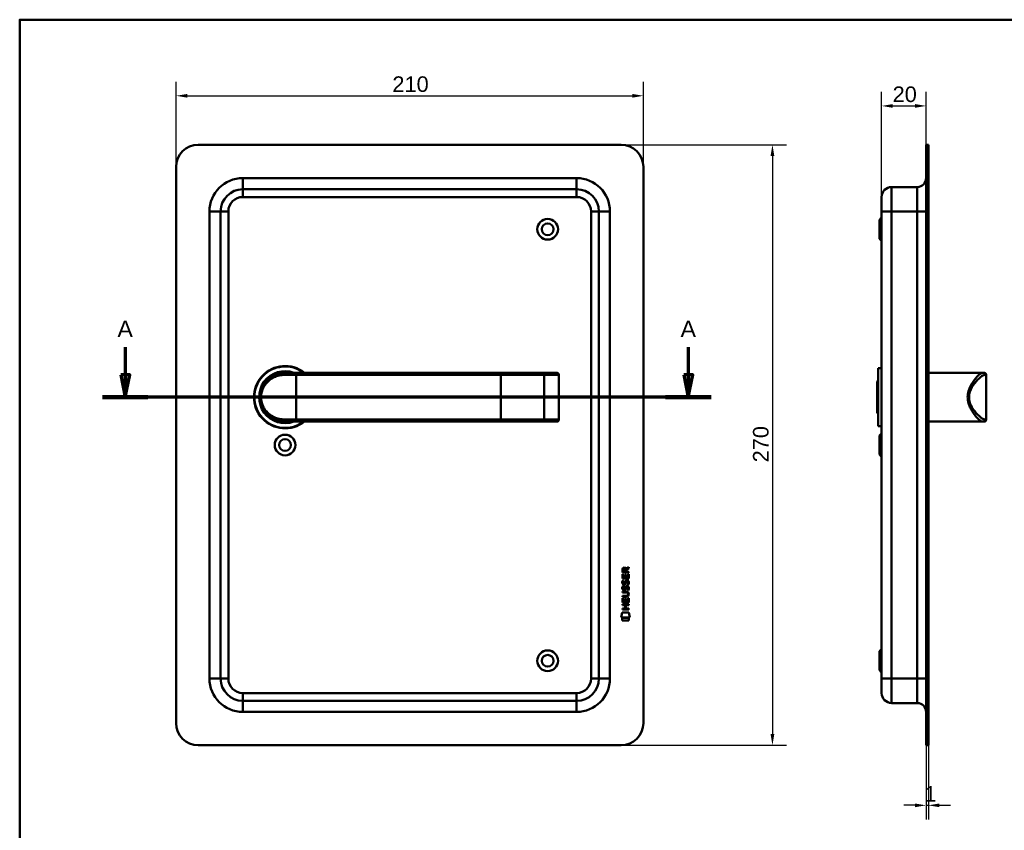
# Model space of a CAD drawing. Header units: millimetres. Extents: x 20 to 833, y 20 to 574.
# Tile 6 of 7: x 20 to 462, y 210 to 574. Entities that reach past the tile are written whole.
import ezdxf
from ezdxf.enums import TextEntityAlignment as Align

# ---------------------------------------------------------------- set-up
doc = ezdxf.new("R2010")
doc.units = ezdxf.units.MM
doc.header["$LTSCALE"] = 2
for name, color, linetype, lineweight in [('Bemaßungen(DIN)', 7, 'Continuous', 25), ('Schnittansichtslinien(DIN)', 7, 'Continuous', 70), ('Sichtbare Kanten(DIN)', 7, 'Continuous', 50), ('Sichtbare tangentiale Kanten(DIN)', 7, 'Continuous', 50), ('Skizziergeometrie(DIN)', 7, 'Continuous', 50), ('Skizzierlinie(DIN)', 7, 'Continuous', 25), ('Symbole(DIN)', 7, 'Continuous', 25)]:
    doc.layers.add(name, color=color, linetype=linetype, lineweight=lineweight)
doc.styles.add('Aktuell-DIN', font='arial.ttf')
doc.styles.add('Aktuell-DINGroßer Text', font='arial.ttf')
doc.styles.add('STANDARD-DIN~0', font='arial.ttf')
doc.styles.add('Textstil10', font='arial.ttf')
doc.styles.add('Textstil41', font='arial.ttf', dxfattribs={"width": 0.8})
doc.styles.add('Textstil83', font='arial.ttf', dxfattribs={"width": 0.8})
doc.dimstyles.new('CAD-LAN', dxfattribs={"dimscale": 2, "dimtxt": 3.5, "dimasz": 2.5, "dimexe": 3.175, "dimexo": 0, "dimgap": 0.8, "dimtad": 1, "dimrnd": 1e-08, "dimtxsty": 'STANDARD-DIN~0', "dimcen": 0.09, "dimdle": 10, "dimclrd": 250, "dimclre": 250, "dimclrt": 250, "dimadec": 0, "dimazin": 2, "dimtfac": 1, "dimtmove": 0, "dimatfit": 3, "dimfxl": 1, "dimtolj": 1, "dimtzin": 0, "dimlwd": 25, "dimlwe": 25, "dimarcsym": 0})

# ---------------------------------------------------------------- blocks, each defined once
blk = doc.blocks.new('Ränder Standardrahmen')
at = {"layer": 'Skizziergeometrie(DIN)', "flags": 128}
blk.add_lwpolyline([(10, 10), (10, 287), (410, 287), (410, 10), (10, 10)], dxfattribs=at)
blk = doc.blocks.new('Schriftfelder Heusser')
at = {"layer": 'Skizziergeometrie(DIN)'}
for p, q in [((101, 229.92), (101, 236.92)), ((101, 236.92), (291, 236.92)), ((111, 229.92), (111, 236.92)), ((123, 229.92), (123, 236.92)), ((232, 229.92), (232, 236.92)), ((256, 229.92), (256, 236.92)), ((291, 236.92), (291, 229.92)), ((101, 191.42), (101, 229.92)), ((101, 229.92), (291, 229.92)), ((111, 229.92), (111, 221.42)), ((123, 229.92), (123, 221.42)), ((232, 229.92), (232, 221.42)), ((256, 229.92), (256, 221.42)), ((291, 229.92), (291, 191.42)), ((101, 221.42), (291, 221.42)), ((150, 221.42), (150, 204.42)), ((198.85, 221.42), (198.85, 204.42)), ((216.35, 221.42), (216.35, 204.42)), ((238.35, 221.42), (238.35, 204.42)), ((278, 221.42), (278, 191.42)), ((278, 208.67), (291, 208.67)), ((101, 204.42), (291, 204.42)), ((142, 204.42), (142, 191.42)), ((236, 204.42), (236, 191.42)), ((278, 200.17), (291, 200.17)), ((291, 191.42), (101, 191.42))]:
    blk.add_line(p, q, dxfattribs=at)
at = {"layer": 'Skizzierlinie(DIN)'}
for p, q in [((113.5, 221.42), (113.5, 204.42)), ((118, 221.42), (118, 204.42)), ((162.35, 221.42), (162.35, 204.42)), ((166.85, 221.42), (166.85, 204.42)), ((113.5, 217.17), (150, 217.17)), ((162.35, 217.17), (278, 217.17)), ((113.5, 212.92), (150, 212.92)), ((162.35, 212.92), (278, 212.92)), ((113.5, 208.67), (150, 208.67)), ((162.35, 208.67), (278, 208.67))]:
    blk.add_line(p, q, dxfattribs=at)
for centre in [(115.75, 219.25), (164.6, 219.25), (115.75, 215.04), (164.6, 215.04), (115.75, 210.79), (164.6, 210.79), (115.75, 206.54), (164.6, 206.54)]:
    blk.add_circle(centre, 1.75, dxfattribs=at)
at = {"layer": 'Symbole(DIN)', "color": 7, "insert": (293.33, 191.7), "char_height": 1.5, "width": 182.3003, "attachment_point": 1, "rotation": 90, "line_spacing_factor": 0.944221, "style": 'Aktuell-DIN'}
blk.add_mtext('\\fArial|b0|i0;\\H1.5000;Die Schlossfabrik Heusser AG ist Eigentümerin dieses Dokumentes und behält sich alle Rechte an diesem und dem dargestellten Gegenstand vor. Der Empfänger anerkennt diese Rechte\\Pund wird das Dokument nicht ohne schriftliche Ermächtigung der Eigentümerin Dritten zugänglich machen oder zu anderen Zwecken verwenden, zu dem es ihm übergeben worden ist.\\P ', dxfattribs=at)
at = {"layer": 'Symbole(DIN)', "color": 179, "true_color": 0x262659, "style": 'Aktuell-DIN'}
for s, insert, char_height, attachment_point in [('Pos.', (106, 227), 2.489, 2), ('Menge', (117, 227), 2.489, 2), ('Benennung', (125.81, 225.38), 2.489, 4), ('B-Nummer', (234.74, 225.62), 2.489, 4), ('Material', (265.02, 225.62), 2.489, 5), ('\\fArial|b0|i0;a', (115.81, 219.53), 2, 5), ('\\fArial|b0|i0;e', (164.54, 219.53), 2, 5), ('\\fArial|b0|i0;Gezeichnet', (200.05, 219.23), 2, 4), ('\\fArial|b0|i0;b', (115.75, 215), 2, 5), ('\\fArial|b0|i0;f', (164.55, 215.06), 2, 5), ('\\fArial|b0|i0;Freigegeben', (199.92, 216), 2, 1), ('\\fArial|b0|i0;c', (115.75, 211.01), 2, 5), ('\\fArial|b0|i0;g', (164.63, 211.05), 2, 5), ('\\fArial|b0|i0;Projekt', (200, 211.98), 2, 1), ('\\fArial|b0|i0;d', (115.76, 206.55), 2, 5), ('\\fArial|b0|i0;h', (164.55, 206.57), 2, 5), ('\\fArial|b0|i0;CAD-Nr.', (200, 207.5), 2, 1), ('\\fArial|b0|i0;\\H2.0000;Massstab', (284.39, 206.37), 2, 5), ('\\fArial|b0|i0;\\H2.0000;Baugruppe', (143.1, 203.73), 2, 1), ('\\fArial|b0|i0;Zeichnungs-Nr.', (237, 203.5), 2, 1), ('\\fArial|b0|i0;\\H2.5000;4853 Murgenthal', (113.33, 192.46), 2.5, 7)]:
    blk.add_mtext(s, dxfattribs=dict(at, insert=insert, char_height=char_height, attachment_point=attachment_point))
at = {"layer": 'Symbole(DIN)', "color": 179, "true_color": 0x262659, "attachment_point": 5, "style": 'Aktuell-DIN'}
for s, insert, char_height, width in [('Änd.', (107.21, 213), 2.489, 12.3494), ('Änd.', (156.12, 212.76), 2.489, 12.3494), ('\\fArial|b0|i0;Änderung', (284.51, 202.33), 2, 12.1143)]:
    blk.add_mtext(s, dxfattribs=dict(at, insert=insert, char_height=char_height, width=width))
at = {"layer": 'Symbole(DIN)', "color": 7, "insert": (143.1, 196.62), "char_height": 4.5, "width": 90.18, "attachment_point": 4, "style": 'Aktuell-DIN'}
blk.add_mtext('\\fArial|b0|i0;\\W0.90;\\H4.5000;Heusser-Muschel Serie 6  EN179', dxfattribs=at)
at = {"layer": 'Symbole(DIN)', "color": 179, "true_color": 0x262659, "style": 'Textstil10'}
blk.add_attdef('ERSTELLUNGSDATUM_001', (217.26, 218.29), '', height=2, dxfattribs=at)
at = {"layer": 'Symbole(DIN)', "color": 179, "true_color": 0x262659}
for tag, height, style, p in [('AUTOR', 2.49, 'Aktuell-DIN', (240.03, 219.26)), ('KONTROLLDATUM', 2, 'Textstil10', (217.42, 215.04)), ('KONTROLLIERT_VON', 2, 'Textstil10', (239.98, 215.05))]:
    blk.add_attdef(tag, text='', height=height, dxfattribs=dict(at, style=style)).set_placement(p, align=Align.MIDDLE_LEFT)
at = {"layer": 'Symbole(DIN)', "color": 7, "style": 'Textstil83', "width": 0.8}
blk.add_attdef('Anfänglicher_Ansichtsmaßstab_001', (281.57, 213.34), '', height=2.3, dxfattribs=at)
at = {"layer": 'Symbole(DIN)', "color": 179, "true_color": 0x262659, "style": 'Textstil10'}
blk.add_attdef('PROJEKT', text='', height=2, dxfattribs=at).set_placement((217.77, 209.72), align=Align.BOTTOM_LEFT)
at = {"layer": 'Symbole(DIN)', "color": 7, "style": 'Textstil41', "width": 0.8}
blk.add_attdef('STATUS', text='', height=5, dxfattribs=at).set_placement((284.53, 195.86), align=Align.MIDDLE_CENTER)
blk = doc.blocks.new('*D18')
at = {"layer": 'Bemaßungen(DIN)', "color": 250, "linetype": 'Continuous', "lineweight": 25, "true_color": 0x3f3f3f, "transparency": 16777216}
for p, q in [((407.32, 494.28), (407.32, 541.57)), ((427.32, 517.78), (427.32, 541.57)), ((412.32, 535.22), (422.32, 535.22))]:
    blk.add_line(p, q, dxfattribs=at)
at = {"layer": 'Bemaßungen(DIN)', "color": 250, "linetype": 'Continuous', "true_color": 0x3f3f3f, "transparency": 16777216}
for points in [[(412.32, 536.06), (412.32, 534.39), (407.32, 535.22)], [(422.32, 536.06), (422.32, 534.39), (427.32, 535.22)]]:
    blk.add_solid(points, dxfattribs=at)
at = {"layer": 'Defpoints', "color": 0, "linetype": 'Continuous', "transparency": 16777216}
for p in [(427.32, 535.22), (427.32, 517.78), (407.32, 494.28)]:
    blk.add_point(p, dxfattribs=at)
at = {"layer": 'Bemaßungen(DIN)', "color": 250, "linetype": 'Continuous', "lineweight": 25, "true_color": 0x3f3f3f, "transparency": 16777216, "insert": (412.26, 543.97), "char_height": 7, "attachment_point": 1, "style": 'STANDARD-DIN~0'}
blk.add_mtext('\\A1;20', dxfattribs=at)
blk = doc.blocks.new('*D19')
at = {"layer": 'Bemaßungen(DIN)', "color": 250, "linetype": 'Continuous', "lineweight": 25, "true_color": 0x3f3f3f, "transparency": 16777216}
for p, q in [((427.32, 247.78), (427.32, 214.43)), ((428.32, 247.78), (428.32, 214.43)), ((422.32, 220.78), (417.32, 220.78)), ((427.32, 220.78), (428.32, 220.78)), ((433.32, 220.78), (438.32, 220.78))]:
    blk.add_line(p, q, dxfattribs=at)
at = {"layer": 'Bemaßungen(DIN)', "color": 250, "linetype": 'Continuous', "true_color": 0x3f3f3f, "transparency": 16777216}
for points in [[(422.32, 221.61), (422.32, 219.94), (427.32, 220.78)], [(433.32, 221.61), (433.32, 219.94), (428.32, 220.78)]]:
    blk.add_solid(points, dxfattribs=at)
at = {"layer": 'Defpoints', "color": 0, "linetype": 'Continuous', "transparency": 16777216}
for p in [(427.32, 247.78), (428.32, 247.78), (428.32, 220.78)]:
    blk.add_point(p, dxfattribs=at)
at = {"layer": 'Bemaßungen(DIN)', "color": 250, "linetype": 'Continuous', "lineweight": 25, "true_color": 0x3f3f3f, "transparency": 16777216, "insert": (426.53, 229.4), "char_height": 7, "attachment_point": 1, "style": 'STANDARD-DIN~0'}
blk.add_mtext('\\A1;1', dxfattribs=at)
blk = doc.blocks.new('*D20')
at = {"layer": 'Bemaßungen(DIN)', "color": 250, "linetype": 'Continuous', "lineweight": 25, "true_color": 0x3f3f3f, "transparency": 16777216}
for p, q in [((90.26, 507.78), (90.26, 546.13)), ((300.26, 507.78), (300.26, 546.13)), ((95.26, 539.78), (295.26, 539.78))]:
    blk.add_line(p, q, dxfattribs=at)
at = {"layer": 'Bemaßungen(DIN)', "color": 250, "linetype": 'Continuous', "true_color": 0x3f3f3f, "transparency": 16777216}
for points in [[(95.26, 540.61), (95.26, 538.94), (90.26, 539.78)], [(295.26, 540.61), (295.26, 538.94), (300.26, 539.78)]]:
    blk.add_solid(points, dxfattribs=at)
at = {"layer": 'Defpoints', "color": 0, "linetype": 'Continuous', "transparency": 16777216}
for p in [(300.26, 539.78), (90.26, 507.78), (300.26, 507.78)]:
    blk.add_point(p, dxfattribs=at)
at = {"layer": 'Bemaßungen(DIN)', "color": 250, "linetype": 'Continuous', "lineweight": 25, "true_color": 0x3f3f3f, "transparency": 16777216, "insert": (187.48, 548.52), "char_height": 7, "attachment_point": 1, "style": 'STANDARD-DIN~0'}
blk.add_mtext('\\A1;210', dxfattribs=at)
blk = doc.blocks.new('*D21')
at = {"layer": 'Bemaßungen(DIN)', "color": 250, "linetype": 'Continuous', "lineweight": 25, "true_color": 0x3f3f3f, "transparency": 16777216}
for p, q in [((290.26, 517.78), (364.61, 517.78)), ((358.26, 512.78), (358.26, 252.78)), ((290.26, 247.78), (364.61, 247.78))]:
    blk.add_line(p, q, dxfattribs=at)
at = {"layer": 'Bemaßungen(DIN)', "color": 250, "linetype": 'Continuous', "true_color": 0x3f3f3f, "transparency": 16777216}
for points in [[(357.42, 512.78), (359.09, 512.78), (358.26, 517.78)], [(357.42, 252.78), (359.09, 252.78), (358.26, 247.78)]]:
    blk.add_solid(points, dxfattribs=at)
at = {"layer": 'Defpoints', "color": 0, "linetype": 'Continuous', "transparency": 16777216}
for p in [(290.26, 517.78), (290.26, 247.78), (358.26, 247.78)]:
    blk.add_point(p, dxfattribs=at)
at = {"layer": 'Bemaßungen(DIN)', "color": 250, "linetype": 'Continuous', "lineweight": 25, "true_color": 0x3f3f3f, "transparency": 16777216, "insert": (349.51, 374.99), "char_height": 7, "attachment_point": 1, "rotation": 90, "style": 'STANDARD-DIN~0'}
blk.add_mtext('\\A1;270', dxfattribs=at)
blk = doc.blocks.new('2DTransSchnitt0')
at = {"layer": 'Schnittansichtslinien(DIN)', "linetype": 'Continuous'}
for p, q in [((33.72, 213.37), (33.72, 207.14)), ((160.23, 213.37), (160.23, 207.14)), ((32.72, 207.14), (33.72, 202.14)), ((34.72, 207.14), (32.72, 207.14)), ((33.72, 207.14), (33.72, 202.14)), ((33.72, 202.14), (34.72, 207.14)), ((159.23, 207.14), (160.23, 202.14)), ((161.23, 207.14), (159.23, 207.14)), ((160.23, 207.14), (160.23, 202.14)), ((160.23, 202.14), (161.23, 207.14)), ((165.34, 202.14), (28.61, 202.14))]:
    blk.add_line(p, q, dxfattribs=at)
at = {"layer": 'Schnittansichtslinien(DIN)', "linetype": 'Continuous', "lineweight": 140}
for p, q in [((38.82, 202.14), (28.61, 202.14)), ((165.34, 202.14), (155.12, 202.14))]:
    blk.add_line(p, q, dxfattribs=at)
at = {"layer": 'Schnittansichtslinien(DIN)', "linetype": 'Continuous', "flags": 128}
for points in [[(32.72, 207.14), (33.72, 202.14), (34.72, 207.14), (32.72, 207.14)], [(159.23, 207.14), (160.23, 202.14), (161.23, 207.14), (159.23, 207.14)]]:
    blk.add_lwpolyline(points, dxfattribs=at)
at = {"layer": 'Schnittansichtslinien(DIN)'}
for points in [[(32.72, 207.14), (33.72, 202.14), (34.72, 207.14), (32.72, 207.14)], [(159.23, 207.14), (160.23, 202.14), (161.23, 207.14), (159.23, 207.14)]]:
    blk.add_solid(points, dxfattribs=at)
at = {"layer": 'Schnittansichtslinien(DIN)', "char_height": 3.73, "attachment_point": 7, "style": 'Aktuell-DINGroßer Text'}
for insert in [(31.96, 215.64), (158.48, 215.64)]:
    blk.add_mtext('A', dxfattribs=dict(at, insert=insert))

msp = doc.modelspace()

# ---------------------------------------------------------------- linework, layer by layer
at = {"layer": 'Sichtbare Kanten(DIN)'}
for p, q in [((290.258, 517.775), (100.258, 517.775)), ((428.319, 517.775), (427.319, 517.775)), ((427.319, 507.775), (427.319, 517.775)), ((428.319, 517.775), (428.319, 507.775)), ((90.258, 507.775), (90.258, 257.775)), ((300.258, 257.775), (300.258, 507.775)), ((427.319, 507.775), (427.319, 257.775)), ((428.319, 507.775), (428.319, 257.775)), ((270.258, 497.775), (120.258, 497.775)), ((423.319, 498.775), (411.819, 498.775)), ((407.319, 487.775), (407.319, 494.275)), ((110.258, 487.775), (110.258, 277.775)), ((280.258, 277.775), (280.258, 487.775)), ((407.319, 487.775), (407.319, 277.775)), ((406.319, 484.025), (407.319, 485.025)), ((406.319, 475.525), (406.319, 484.025)), ((406.319, 475.525), (407.319, 474.525)), ((405.819, 417.275), (405.819, 391.275)), ((405.819, 417.275), (407.319, 417.275)), ((138.642, 415.258), (138.642, 415.258)), ((139.258, 415.275), (144.258, 415.275)), ((236.258, 415.275), (144.258, 415.275)), ((254.736, 415.275), (236.258, 415.275)), ((261.289, 415.275), (254.736, 415.275)), ((261.289, 415.275), (261.309, 415.275)), ((262.309, 394.275), (262.309, 414.275)), ((405.319, 411.275), (405.819, 411.775)), ((428.319, 415.275), (448.319, 415.275)), ((448.319, 415.275), (452.649, 415.275)), ((452.649, 415.275), (453.319, 415.275)), ((454.319, 394.275), (454.319, 414.275)), ((405.319, 397.275), (405.319, 411.275)), ((405.319, 397.275), (405.819, 396.775)), ((144.258, 393.275), (139.258, 393.275)), ((144.258, 393.275), (236.258, 393.275)), ((236.258, 393.275), (254.736, 393.275)), ((254.736, 393.275), (261.289, 393.275)), ((254.819, 393.279), (254.819, 393.279)), ((261.309, 393.275), (261.289, 393.275)), ((405.819, 391.275), (407.319, 391.275)), ((428.319, 393.275), (448.319, 393.275)), ((448.319, 393.275), (452.649, 393.275)), ((453.319, 393.275), (452.649, 393.275)), ((406.319, 387.025), (407.319, 388.025)), ((406.319, 378.525), (406.319, 387.025)), ((406.319, 378.525), (407.319, 377.525)), ((292.5, 327.068), (293.695, 327.858)), ((293.695, 327.424), (292.553, 326.669)), ((293.695, 327.858), (293.695, 327.424)), ((290.833, 322.708), (290.834, 324.712)), ((290.834, 324.712), (291.183, 324.712)), ((290.835, 325.438), (290.837, 326.751)), ((293.693, 325.436), (290.835, 325.438)), ((291.183, 324.712), (291.181, 323.085)), ((291.181, 323.085), (292.076, 323.084)), ((291.186, 326.707), (291.185, 325.819)), ((291.185, 325.819), (292.202, 325.818)), ((292.076, 323.084), (292.077, 324.531)), ((292.077, 324.531), (292.426, 324.53)), ((292.202, 325.818), (292.203, 326.707)), ((292.426, 324.53), (292.424, 323.084)), ((292.424, 323.084), (293.343, 323.083)), ((292.553, 326.669), (292.552, 325.818)), ((292.552, 325.818), (293.694, 325.817)), ((293.343, 323.083), (293.344, 324.73)), ((293.344, 324.73), (293.693, 324.73)), ((293.693, 324.73), (293.691, 322.705)), ((293.694, 325.817), (293.693, 325.436)), ((293.691, 322.705), (290.833, 322.708)), ((291.002, 319.387), (291.341, 319.287)), ((291.004, 321.934), (291.343, 321.834)), ((291.201, 320.602), (291.208, 320.585)), ((291.885, 320.505), (291.896, 320.521)), ((292.931, 319.084), (292.919, 319.084)), ((292.933, 321.631), (292.921, 321.631)), ((290.826, 314.545), (290.826, 314.922)), ((290.826, 314.922), (292.496, 314.921)), ((292.472, 314.544), (290.826, 314.545)), ((290.828, 316.48), (290.828, 316.857)), ((290.828, 316.857), (292.474, 316.856)), ((292.497, 316.479), (290.828, 316.48)), ((291.199, 318.056), (291.206, 318.038)), ((291.883, 317.958), (291.894, 317.975)), ((293.377, 315.694), (293.377, 315.703)), ((290.822, 310.8), (290.822, 311.177)), ((290.822, 311.177), (293.681, 311.174)), ((292.065, 310.799), (290.822, 310.8)), ((290.824, 311.97), (290.826, 313.974)), ((293.683, 311.968), (290.824, 311.97)), ((290.826, 313.974), (291.174, 313.974)), ((291.174, 313.974), (291.173, 312.347)), ((291.173, 312.347), (292.068, 312.346)), ((292.064, 309.241), (292.065, 310.799)), ((292.068, 312.346), (292.069, 313.793)), ((292.069, 313.793), (292.417, 313.793)), ((292.417, 313.793), (292.416, 312.346)), ((292.416, 312.346), (293.335, 312.345)), ((292.421, 310.798), (292.42, 309.241)), ((293.681, 310.797), (292.421, 310.798)), ((293.335, 312.345), (293.336, 313.992)), ((293.336, 313.992), (293.684, 313.992)), ((293.681, 311.174), (293.681, 310.797)), ((293.684, 313.992), (293.683, 311.968)), ((290.289, 305.288), (290.748, 307.421)), ((290.748, 307.421), (293.754, 307.418)), ((290.82, 308.865), (290.821, 309.242)), ((293.679, 308.863), (290.82, 308.865)), ((290.821, 309.242), (292.064, 309.241)), ((292.42, 309.241), (293.679, 309.24)), ((293.679, 309.24), (293.679, 308.863)), ((293.754, 307.418), (294.204, 305.285)), ((294.204, 305.285), (290.289, 305.288)), ((290.748, 303.86), (290.749, 305.002)), ((293.745, 303.858), (290.748, 303.86)), ((290.749, 305.002), (293.746, 305)), ((293.746, 305), (293.745, 303.858)), ((406.319, 290.025), (407.319, 291.025)), ((406.319, 281.525), (406.319, 290.025)), ((406.319, 281.525), (407.319, 280.525)), ((407.319, 271.275), (407.319, 277.775)), ((120.258, 267.775), (270.258, 267.775)), ((423.319, 266.775), (411.819, 266.775)), ((427.319, 247.775), (427.319, 257.775)), ((428.319, 257.775), (428.319, 247.775)), ((100.258, 247.775), (290.258, 247.775)), ((427.319, 247.775), (428.319, 247.775))]:
    msp.add_line(p, q, dxfattribs=at)
for centre, radius in [((257.258, 479.775), 4.65), ((257.258, 479.775), 2.65), ((139.258, 382.775), 4.65), ((139.258, 382.775), 2.65), ((257.258, 285.775), 4.65), ((257.258, 285.775), 2.65)]:
    msp.add_circle(centre, radius, dxfattribs=at)
for centre, radius, start, end in [((100.258, 507.775), 10, 90, 180), ((290.258, 507.775), 10, 0, 90), ((423.319, 502.775), 4, 270, 0), ((120.258, 487.775), 10, 90, 180), ((270.258, 487.775), 10, 0, 90), ((411.819, 494.275), 4.5, 90, 180), ((139.258, 404.275), 14, 51.78679, 308.21321), ((139.258, 404.275), 13.8, 52.8542, 307.1458), ((139.258, 404.275), 11.7, 70.08028, 289.91972), ((139.258, 404.275), 11.6, 71.49137, 288.50863), ((139.258, 404.275), 11.5, 73.04257, 286.95743), ((139.258, 404.275), 11.3, 76.76803, 283.23197), ((137.027, 414.383), 0.85, 60.65471, 60.67321), ((261.309, 414.275), 1, 0, 90), ((453.319, 414.275), 1, 0, 90), ((261.309, 394.275), 1, 270, 0), ((453.319, 394.275), 1, 270, 0), ((120.258, 277.775), 10, 180, 270), ((270.258, 277.775), 10, 270, 0), ((411.819, 271.275), 4.5, 180, 270), ((423.319, 262.775), 4, 0, 90), ((100.258, 257.775), 10, 180, 270), ((290.258, 257.775), 10, 270, 0)]:
    msp.add_arc(centre, radius, start, end, dxfattribs=at)
for centre, major_axis, ratio, start_param, end_param in [((290.971, 325.854), (-1.242, -1.64), 0.5994938, 2.7365723, 3.5673799), ((292.364, 325.935), (0.976, -1.274), 0.5180415, 2.7627686, 3.7355131), ((292.467, 323.713), (1.103, 3.296), 0.2312948, 2.8124619, 2.8734213), ((291.946, 321.396), (0.574, 1.004), 0.5438409, 2.7534304, 3.2137241), ((291.826, 320.529), (0.098, 0.139), 0.3641716, 4.4844927, 4.7925708), ((292.273, 317.4), (-0.838, -1.64), 0.4594521, 2.8344186, 3.3561114), ((292.273, 319.944), (0.839, 1.642), 0.4591024, 5.9761877, 6.4975755), ((292.551, 321.413), (-1.192, -3.54), 0.2215161, 5.9678979, 6.0270389), ((291.952, 318.858), (-0.583, -1.012), 0.541605, 5.8985019, 6.3563332), ((291.824, 317.982), (-0.098, -0.139), 0.3641716, 1.3429, 1.6509781), ((288.657, 319.226), (4.808, -4.323), 0.3742014, 5.888113, 6.6064523), ((288.653, 312.182), (4.814, 4.313), 0.3742661, 5.9599282, 6.6783921), ((269.944, 335.531), (23.266, -20.361), 0.1371339, 6.127502, 6.402435)]:
    msp.add_ellipse(centre, major_axis=major_axis, ratio=ratio, start_param=start_param, end_param=end_param, dxfattribs=at)
for points, knots in [([(139.258, 415.275), (138.393, 415.275), (136.678, 415.068), (133.595, 413.942), (130.524, 411.478), (128.608, 407.876), (128.142, 404.285), (128.426, 402.047), (128.932, 400.415), (129.596, 398.908), (131.123, 396.589), (133.594, 394.608), (136.68, 393.482), (138.393, 393.275), (139.258, 393.275)], [-3.4261334, -3.4261334, -3.4261334, -3.4261334, -3.1814096, -2.9366858, -2.4472382, -1.9577905, -1.7130667, -1.4683429, -1.345981, -1.2236191, -0.9788953, -0.4894476, -0.2447238, 0, 0, 0, 0]), ([(293.377, 315.703), (293.377, 315.75), (293.375, 315.797), (293.359, 315.932), (293.336, 316.02), (293.262, 316.171), (293.216, 316.232), (293.096, 316.338), (293.025, 316.378), (292.808, 316.461), (292.648, 316.479), (292.497, 316.479)], [0, 0, 0, 0, 0.01400423, 0.01400423, 0.0408947, 0.0408947, 0.06439039, 0.06439039, 0.08887549, 0.08887549, 0.13413559, 0.13413559, 0.13413559, 0.13413559])]:
    msp.add_open_spline(points, degree=3, knots=knots, dxfattribs=at)
for points in [[(290.837, 326.751), (290.851, 327.193), (291.083, 327.655), (291.696, 327.655)], [(292.203, 326.707), (292.203, 326.98), (292.116, 327.305), (291.701, 327.306)], [(290.879, 317.909), (290.788, 318.15), (290.759, 318.383), (290.801, 318.711)], [(290.881, 320.455), (290.79, 320.696), (290.761, 320.929), (290.803, 321.258)], [(290.801, 318.711), (290.819, 318.85), (290.861, 319.057), (290.931, 319.23)], [(290.803, 321.258), (290.821, 321.397), (290.863, 321.604), (290.934, 321.777)], [(291.44, 319.995), (291.217, 320.028), (290.987, 320.173), (290.881, 320.455)], [(290.931, 319.23), (290.951, 319.28), (291.002, 319.387), (291.002, 319.387)], [(290.934, 321.777), (290.953, 321.826), (291.004, 321.934), (291.004, 321.934)], [(291.186, 318.823), (291.122, 318.57), (291.116, 318.346), (291.174, 318.13)], [(291.188, 321.369), (291.124, 321.117), (291.118, 320.892), (291.176, 320.676)], [(291.341, 319.287), (291.341, 319.287), (291.221, 318.96), (291.186, 318.823)], [(291.343, 321.834), (291.343, 321.834), (291.223, 321.507), (291.188, 321.369)], [(291.413, 320.372), (291.56, 320.312), (291.748, 320.348), (291.854, 320.463)], [(291.595, 319.982), (291.494, 319.983), (291.473, 319.99), (291.44, 319.995)], [(292.223, 320.347), (292.107, 320.137), (291.912, 319.978), (291.595, 319.982)], [(291.896, 320.521), (291.964, 320.631), (292.021, 320.795), (292.076, 321.04)], [(292.074, 318.493), (292.158, 318.861), (292.26, 319.072), (292.402, 319.24)], [(292.076, 321.04), (292.16, 321.408), (292.262, 321.619), (292.404, 321.786)], [(292.415, 320.889), (292.361, 320.649), (292.299, 320.484), (292.223, 320.347)], [(292.402, 319.24), (292.494, 319.35), (292.625, 319.422), (292.804, 319.446)], [(292.404, 321.786), (292.497, 321.897), (292.627, 321.969), (292.806, 321.993)], [(292.464, 321.088), (292.457, 321.058), (292.416, 320.892), (292.415, 320.889)], [(292.648, 318.966), (292.577, 318.878), (292.517, 318.74), (292.462, 318.541)], [(292.65, 321.513), (292.579, 321.424), (292.519, 321.286), (292.464, 321.088)], [(292.919, 319.084), (292.798, 319.084), (292.722, 319.052), (292.648, 318.966)], [(292.921, 321.631), (292.8, 321.631), (292.724, 321.598), (292.65, 321.513)], [(292.804, 319.446), (293.092, 319.485), (293.375, 319.385), (293.568, 319.068)], [(292.806, 321.993), (293.094, 322.031), (293.377, 321.931), (293.57, 321.615)], [(293.125, 320.048), (293.125, 320.048), (293.28, 320.302), (293.339, 320.587)], [(293.494, 319.961), (293.473, 319.966), (293.125, 320.048), (293.125, 320.048)], [(293.337, 318.04), (293.406, 318.373), (293.405, 318.649), (293.299, 318.847)], [(293.339, 320.587), (293.408, 320.92), (293.408, 321.196), (293.301, 321.393)], [(293.719, 320.68), (293.689, 320.349), (293.531, 320.019), (293.494, 319.961)], [(293.568, 319.068), (293.678, 318.887), (293.732, 318.668), (293.732, 318.399)], [(293.57, 321.615), (293.68, 321.434), (293.734, 321.215), (293.734, 320.945)], [(293.734, 320.945), (293.734, 320.86), (293.727, 320.775), (293.719, 320.68)], [(291.438, 317.448), (291.215, 317.481), (290.985, 317.627), (290.879, 317.909)], [(291.411, 317.826), (291.558, 317.766), (291.746, 317.802), (291.852, 317.916)], [(291.593, 317.435), (291.492, 317.437), (291.471, 317.443), (291.438, 317.448)], [(292.221, 317.8), (292.105, 317.59), (291.91, 317.431), (291.593, 317.435)], [(291.894, 317.975), (291.962, 318.084), (292.019, 318.248), (292.074, 318.493)], [(292.413, 318.343), (292.359, 318.103), (292.297, 317.938), (292.221, 317.8)], [(292.462, 318.541), (292.454, 318.511), (292.414, 318.345), (292.413, 318.343)], [(293.123, 317.502), (293.123, 317.502), (293.278, 317.756), (293.337, 318.04)], [(293.492, 317.415), (293.471, 317.419), (293.123, 317.502), (293.123, 317.502)], [(293.716, 318.133), (293.687, 317.802), (293.529, 317.472), (293.492, 317.415)], [(293.732, 318.399), (293.732, 318.314), (293.725, 318.228), (293.716, 318.133)]]:
    msp.add_open_spline(points, degree=3, dxfattribs=at)
at = {"layer": 'Sichtbare tangentiale Kanten(DIN)'}
for p, q in [((427.319, 507.775), (428.319, 507.775)), ((120.258, 502.775), (120.258, 497.775)), ((120.258, 502.775), (270.258, 502.775)), ((270.258, 502.775), (270.258, 497.775)), ((120.258, 494.275), (120.258, 497.775)), ((270.258, 494.275), (270.258, 497.775)), ((411.819, 498.775), (411.819, 487.775)), ((423.319, 487.775), (423.319, 498.775)), ((270.258, 494.275), (120.258, 494.275)), ((105.258, 487.775), (110.258, 487.775)), ((105.258, 277.775), (105.258, 487.775)), ((113.758, 487.775), (110.258, 487.775)), ((113.758, 487.775), (113.758, 277.775)), ((276.758, 487.775), (280.258, 487.775)), ((276.758, 277.775), (276.758, 487.775)), ((285.258, 487.775), (280.258, 487.775)), ((285.258, 487.775), (285.258, 277.775)), ((411.819, 487.775), (407.319, 487.775)), ((423.319, 487.775), (411.819, 487.775)), ((411.819, 277.775), (411.819, 487.775)), ((423.319, 487.775), (423.319, 277.775)), ((423.319, 487.775), (427.319, 487.775)), ((144.258, 414.275), (138.995, 414.275)), ((144.258, 415.275), (144.258, 414.275)), ((144.258, 414.275), (236.258, 414.275)), ((144.258, 394.275), (144.258, 414.275)), ((236.258, 415.275), (236.258, 414.275)), ((236.258, 414.275), (255.697, 414.275)), ((236.258, 394.275), (236.258, 414.275)), ((255.697, 414.275), (255.697, 394.275)), ((255.697, 414.275), (262.25, 414.275)), ((262.25, 414.275), (262.25, 394.275)), ((262.309, 414.275), (262.25, 414.275)), ((454.319, 414.275), (453.614, 414.275)), ((128.822, 400.797), (128.823, 400.798)), ((138.995, 394.275), (144.258, 394.275)), ((236.258, 394.275), (144.258, 394.275)), ((144.258, 393.275), (144.258, 394.275)), ((255.697, 394.275), (236.258, 394.275)), ((236.258, 393.275), (236.258, 394.275)), ((262.25, 394.275), (255.697, 394.275)), ((262.25, 394.275), (262.309, 394.275)), ((453.614, 394.275), (454.319, 394.275)), ((105.258, 277.775), (110.258, 277.775)), ((113.758, 277.775), (110.258, 277.775)), ((276.758, 277.775), (280.258, 277.775)), ((285.258, 277.775), (280.258, 277.775)), ((411.819, 277.775), (407.319, 277.775)), ((423.319, 277.775), (411.819, 277.775)), ((411.819, 277.775), (411.819, 266.775)), ((423.319, 266.775), (423.319, 277.775)), ((423.319, 277.775), (427.319, 277.775)), ((120.258, 267.775), (120.258, 271.275)), ((120.258, 271.275), (270.258, 271.275)), ((270.258, 271.275), (270.258, 267.775)), ((120.258, 267.775), (120.258, 262.775)), ((270.258, 262.775), (270.258, 267.775)), ((270.258, 262.775), (120.258, 262.775)), ((428.319, 257.775), (427.319, 257.775))]:
    msp.add_line(p, q, dxfattribs=at)
for centre, radius, start, end in [((120.258, 487.775), 15, 90, 180), ((270.258, 487.775), 15, 0, 90), ((120.258, 487.775), 6.5, 90, 180), ((270.258, 487.775), 6.5, 0, 90), ((120.258, 277.775), 15, 180, 270), ((120.258, 277.775), 6.5, 180, 270), ((270.258, 277.775), 6.5, 270, 0), ((270.258, 277.775), 15, 270, 0)]:
    msp.add_arc(centre, radius, start, end, dxfattribs=at)
for centre, major_axis, ratio, start_param, end_param in [((139.258, 414.275), (0, 1), 0.2631579, 0, 1.5707963), ((254.736, 414.275), (0, 1), 0.9612617, 4.712389, 6.2831853), ((261.289, 414.275), (0, 1), 0.9612617, 4.712389, 6.2831853), ((452.649, 414.275), (0, 1), 0.9647528, 4.712389, 6.2831853), ((139.258, 394.275), (0, -1), 0.2631579, 4.712389, 6.2831853), ((254.736, 394.275), (0, -1), 0.9612617, 0, 1.5707963), ((261.289, 394.275), (0, -1), 0.9612617, 0, 1.5707963), ((452.649, 394.275), (0, -1), 0.9647528, 0, 1.5707963)]:
    msp.add_ellipse(centre, major_axis=major_axis, ratio=ratio, start_param=start_param, end_param=end_param, dxfattribs=at)
for points, knots in [([(138.995, 394.275), (138.167, 394.275), (137.347, 394.369), (136.568, 394.544), (135.79, 394.719), (135.052, 394.975), (134.362, 395.296), (132.983, 395.937), (131.801, 396.838), (130.851, 397.941), (130.376, 398.493), (129.958, 399.095), (129.607, 399.753), (129.432, 400.081), (129.273, 400.424), (129.133, 400.781), (128.993, 401.137), (128.872, 401.508), (128.773, 401.891), (128.575, 402.657), (128.466, 403.47), (128.467, 404.285), (128.469, 405.1), (128.581, 405.916), (128.777, 406.678), (129.169, 408.203), (129.904, 409.513), (130.859, 410.616), (131.815, 411.719), (132.988, 412.615), (134.363, 413.255), (135.051, 413.575), (135.789, 413.831), (136.567, 414.006), (137.346, 414.181), (138.167, 414.275), (138.995, 414.275)], [0, 0, 0, 0, 0.2447238, 0.2447238, 0.2447238, 0.4894476, 0.4894476, 0.4894476, 0.9788953, 0.9788953, 0.9788953, 1.2236191, 1.2236191, 1.2236191, 1.345981, 1.345981, 1.345981, 1.4683429, 1.4683429, 1.4683429, 1.7130667, 1.7130667, 1.7130667, 1.9577905, 1.9577905, 1.9577905, 2.4472382, 2.4472382, 2.4472382, 2.9366858, 2.9366858, 2.9366858, 3.1814096, 3.1814096, 3.1814096, 3.4261334, 3.4261334, 3.4261334, 3.4261334]), ([(452.649, 415.275), (452.434, 415.275), (451.898, 415.068), (450.505, 413.942), (448.408, 411.478), (446.4, 407.876), (445.84, 404.285), (446.182, 402.047), (446.734, 400.415), (447.411, 398.908), (448.808, 396.589), (450.509, 394.608), (451.897, 393.482), (452.434, 393.275), (452.649, 393.275)], [-3.4261334, -3.4261334, -3.4261334, -3.4261334, -3.1814096, -2.9366858, -2.4472382, -1.9577905, -1.7130667, -1.4683429, -1.345981, -1.2236191, -0.9788953, -0.4894476, -0.2447238, 0, 0, 0, 0]), ([(453.614, 394.275), (453.388, 394.275), (453.106, 394.369), (452.781, 394.544), (452.457, 394.719), (452.091, 394.975), (451.699, 395.296), (450.914, 395.937), (450.018, 396.838), (449.159, 397.941), (448.73, 398.493), (448.31, 399.095), (447.933, 399.753), (447.744, 400.081), (447.566, 400.424), (447.404, 400.781), (447.242, 401.137), (447.097, 401.508), (446.976, 401.891), (446.734, 402.657), (446.591, 403.47), (446.593, 404.285), (446.594, 405.1), (446.741, 405.916), (446.981, 406.678), (447.46, 408.203), (448.305, 409.513), (449.167, 410.616), (450.03, 411.719), (450.916, 412.615), (451.699, 413.255), (452.091, 413.575), (452.456, 413.831), (452.781, 414.006), (453.105, 414.181), (453.388, 414.275), (453.614, 414.275)], [0, 0, 0, 0, 0.2447238, 0.2447238, 0.2447238, 0.4894476, 0.4894476, 0.4894476, 0.9788953, 0.9788953, 0.9788953, 1.2236191, 1.2236191, 1.2236191, 1.345981, 1.345981, 1.345981, 1.4683429, 1.4683429, 1.4683429, 1.7130667, 1.7130667, 1.7130667, 1.9577905, 1.9577905, 1.9577905, 2.4472382, 2.4472382, 2.4472382, 2.9366858, 2.9366858, 2.9366858, 3.1814096, 3.1814096, 3.1814096, 3.4261334, 3.4261334, 3.4261334, 3.4261334])]:
    msp.add_open_spline(points, degree=3, knots=knots, dxfattribs=at)

# ---------------------------------------------------------------- block references
at = {"xscale": 2, "yscale": 2, "zscale": 2}
msp.add_blockref('Ränder Standardrahmen', (0, 0), dxfattribs=at)
msp.add_blockref('Schriftfelder Heusser', (238, -362.833), dxfattribs=at).add_auto_attribs({'ERSTELLUNGSDATUM_001': '21.12.2020', 'Anfänglicher_Ansichtsmaßstab_001': '1 : 2'})
at = {"layer": 'Schnittansichtslinien(DIN)', "xscale": 2, "yscale": 2, "zscale": 2}
msp.add_blockref('2DTransSchnitt0', (0, 0), dxfattribs=at)

# ---------------------------------------------------------------- dimensions: what is measured, and where the dimension line sits
at = {"layer": 'Bemaßungen(DIN)', "color": 250, "linetype": 'Continuous', "lineweight": 25, "true_color": 0x3f3f3f}
for base, p1, p2, angle, override, picture, middle in [((300.258, 539.775), (90.258, 507.775), (300.258, 507.775), 180, {"dimgap": 0.8, "dimdec": 2, "dimtol": 0, "dimlim": 0, "dimtp": 0, "dimtm": 0, "dimtdec": 2, "dimtofl": 0, "dimatfit": 1}, '*D20', (195.258, 539.775)), ((427.319, 535.224), (407.319, 494.275), (427.319, 517.775), 180, {"dimgap": 0.8, "dimdec": 2, "dimtol": 0, "dimlim": 0, "dimtp": 0, "dimtm": 0, "dimtdec": 2, "dimtofl": 0, "dimatfit": 1}, '*D18', (417.319, 535.224)), ((358.258, 247.775), (290.258, 517.775), (290.258, 247.775), 90, {"dimgap": 0.8, "dimdec": 2, "dimtol": 0, "dimlim": 0, "dimtp": 0, "dimtm": 0, "dimtdec": 2, "dimtofl": 0, "dimatfit": 1}, '*D21', (358.258, 382.775)), ((428.319, 220.775), (427.319, 247.775), (428.319, 247.775), 180, {"dimgap": 0.8, "dimdec": 2, "dimtol": 0, "dimlim": 0, "dimtp": 0, "dimtm": 0, "dimtdec": 2, "dimtofl": 1, "dimatfit": 1}, '*D19', (427.819, 220.775))]:
    dim = msp.add_linear_dim(base=base, p1=p1, p2=p2, angle=angle, dimstyle='CAD-LAN', override=override, dxfattribs=at)
    dim.commit()
    dim.dimension.update_dxf_attribs({"geometry": picture, "text_midpoint": middle, "dimtype": 160})

doc.saveas('drawing.dxf')
